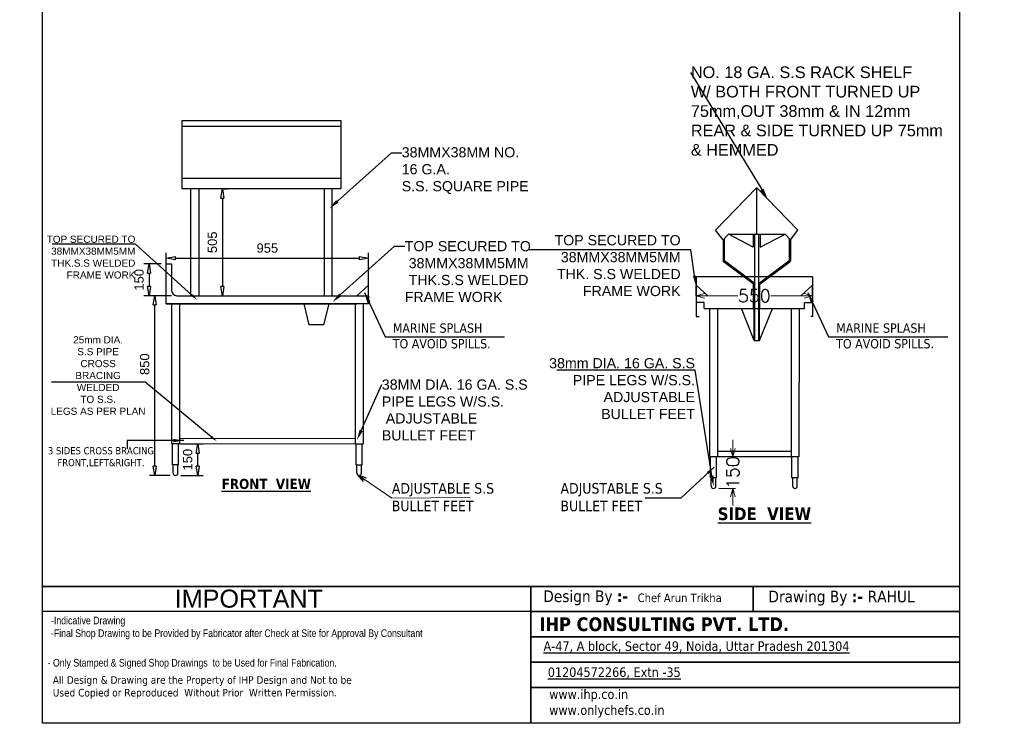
# Model space of a CAD drawing. Header units: millimetres. Extents: x 19005 to 129500, y -3989 to 12792.
# Tile 9 of 20: x 60222 to 64875, y 233 to 3558. Entities that reach past the tile are written whole.
import ezdxf
from ezdxf import colors
from ezdxf.entities.mleader import LeaderData, LeaderLine
from ezdxf.math import Vec2, Vec3

# ---------------------------------------------------------------- set-up
doc = ezdxf.new("R2010")
doc.units = ezdxf.units.MM
doc.styles.add('ro', font='romans.shx')
doc.styles.get("Standard").update_dxf_attribs({"font": 'arial.ttf'})
doc.styles.add('style1', font='txt.shx')
doc.dimstyles.new('DMI (AB)', dxfattribs={"dimtxt": 60, "dimasz": 40, "dimexe": 12, "dimexo": 25, "dimgap": 1, "dimtad": 0, "dimdec": 0, "dimtxsty": 'ro', "dimblk": 'OPEN30', "dimcen": 1, "dimadec": 0, "dimazin": 0, "dimtfac": 1, "dimtdec": 0, "dimtmove": 0, "dimatfit": 3, "dimldrblk": 'OPEN30', "dimfxl": 1, "dimlwd": 15, "dimlwe": 15, "dimarcsym": 0})
doc.dimstyles.new('LBF 50', dxfattribs={"dimscale": 25, "dimtxt": 1.75, "dimasz": 1.75, "dimexe": 1, "dimexo": 1, "dimgap": 1, "dimtad": 1, "dimdec": 0, "dimrnd": 5, "dimzin": 12, "dimdsep": 46, "dimtxsty": 'Standard', "dimblk": 'CLOSEDBLANK', "dimcen": 0, "dimclrd": 256, "dimclre": 256, "dimclrt": 256, "dimadec": 0, "dimazin": 3, "dimtfac": 1, "dimtdec": 0, "dimtofl": 0, "dimtmove": 0, "dimatfit": 3, "dimldrblk": 'CLOSEDBLANK', "dimfxl": 0.18, "dimtolj": 1, "dimtzin": 0, "dimlwd": -1, "dimlwe": -1, "dimarcsym": 0})
doc.dimstyles.get("Standard").update_dxf_attribs({"dimscale": 1.002, "dimtxt": 50.18, "dimasz": 35.18, "dimexe": 0.18, "dimexo": 0.0625, "dimgap": 0.09, "dimtad": 0, "dimtih": 1, "dimtoh": 1, "dimdec": 0, "dimzin": 0, "dimdsep": 46, "dimtxsty": 'Standard', "dimcen": 0.09, "dimclrd": 256, "dimclrt": 7, "dimadec": 0, "dimazin": 0, "dimtfac": 1, "dimtdec": 0, "dimtofl": 0, "dimtmove": 0, "dimatfit": 3, "dimfxl": 1, "dimtfillclr": 256, "dimtolj": 1, "dimtzin": 0, "dimarcsym": 0})

# ---------------------------------------------------------------- blocks, each defined once
blk = doc.blocks.new('_ClosedBlank')
at = {"color": 0, "linetype": 'ByBlock', "lineweight": -2}
for p, q in [((-1, 0.1666666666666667), (0, 0)), ((-1, 0.1666666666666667), (-1, -0.1666666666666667)), ((0, 0), (-1, -0.1666666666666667))]:
    blk.add_line(p, q, dxfattribs=at)
blk = doc.blocks.new('*D76')
at = {"transparency": 16777216}
for p, q in [((61188.32898454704, 2758.031063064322), (61204.73034884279, 2758.031063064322)), ((61179.73034884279, 2714.281063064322), (61179.73034884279, 2297.428569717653)), ((61188.32898454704, 2253.678569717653), (61204.73034884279, 2253.678569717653))]:
    blk.add_line(p, q, dxfattribs=at)
at = {"layer": 'Defpoints', "color": 0, "transparency": 16777216}
for p in [(61163.32898454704, 2758.031063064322), (61163.32898454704, 2253.678569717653), (61179.73034884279, 2253.678569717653)]:
    blk.add_point(p, dxfattribs=at)
at = {"transparency": 16777216, "xscale": 43.75, "yscale": 43.75, "zscale": 43.75}
for p, rotation in [((61179.73034884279, 2758.031063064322), 90), ((61179.73034884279, 2253.678569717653), 270)]:
    blk.add_blockref('_ClosedBlank', p, dxfattribs=dict(at, rotation=rotation))
at = {"transparency": 16777216, "insert": (61132.39278062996, 2505.854816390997), "char_height": 43.75, "attachment_point": 5, "rotation": 90}
blk.add_mtext('\\A1;505', dxfattribs=at)
blk = doc.blocks.new('_Open30')
at = {"color": 0, "linetype": 'ByBlock', "lineweight": -2}
for p, q in [((-1, 0.26794919), (0, 0)), ((0, 0), (-1, -0.26794919)), ((0, 0), (-1, 0))]:
    blk.add_line(p, q, dxfattribs=at)
blk = doc.blocks.new('*D79')
at = {"transparency": 16777216}
for p, q in [((60939.57527204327, 2253.67920887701), (60835.20536236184, 2253.67920887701)), ((60860.20536236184, 1447.654244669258), (60860.20536236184, 2209.92920887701)), ((60933.49865554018, 1403.904244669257), (60835.20536236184, 1403.904244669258))]:
    blk.add_line(p, q, dxfattribs=at)
at = {"layer": 'Defpoints', "color": 0, "transparency": 16777216}
for p in [(60860.20536236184, 2253.67920887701), (60964.57527204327, 2253.67920887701), (60958.49865554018, 1403.904244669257)]:
    blk.add_point(p, dxfattribs=at)
at = {"transparency": 16777216, "xscale": 43.75, "yscale": 43.75, "zscale": 43.75}
for p, rotation in [((60860.20536236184, 2253.67920887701), 90), ((60860.20536236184, 1403.904244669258), 270)]:
    blk.add_blockref('_ClosedBlank', p, dxfattribs=dict(at, rotation=rotation))
at = {"transparency": 16777216, "insert": (60812.86779414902, 1929.972088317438), "char_height": 43.75, "attachment_point": 5, "rotation": 90}
blk.add_mtext('\\A1;850', dxfattribs=at)
blk = doc.blocks.new('*D80')
at = {"color": 0, "lineweight": 15, "transparency": 16777216}
for p, q in [((63591.92578906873, 1532.302025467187), (63591.92578906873, 1572.302025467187)), ((63525.87947207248, 1492.302025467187), (63603.92578906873, 1492.302025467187)), ((63591.92578906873, 1492.302025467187), (63591.92578906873, 1491.272005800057)), ((63525.87947207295, 1342.527700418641), (63603.92578906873, 1342.527700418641)), ((63591.92578906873, 1342.527700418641), (63591.92578906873, 1343.557720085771)), ((63591.92578906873, 1302.527700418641), (63591.92578906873, 1262.527700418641))]:
    blk.add_line(p, q, dxfattribs=at)
at = {"layer": 'Defpoints', "color": 0, "transparency": 16777216}
for p in [(63500.87947207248, 1492.302025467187), (63591.92578906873, 1492.302025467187), (63500.87947207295, 1342.527700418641)]:
    blk.add_point(p, dxfattribs=at)
at = {"color": 0, "lineweight": 15, "transparency": 16777216, "xscale": 40, "yscale": 40, "zscale": 40}
for p, rotation in [((63591.92578906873, 1492.302025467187), 270), ((63591.92578906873, 1342.527700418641), 90)]:
    blk.add_blockref('_Open30', p, dxfattribs=dict(at, rotation=rotation))
at = {"color": 0, "transparency": 16777216, "insert": (63591.92578906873, 1417.414862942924), "char_height": 60, "attachment_point": 5, "rotation": 90, "style": 'ro'}
blk.add_mtext('150', dxfattribs=at)
blk = doc.blocks.new('*D81')
at = {"transparency": 16777216}
for p, q in [((60983.61490739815, 1553.678569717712), (61088.29940379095, 1553.678569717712)), ((61063.29940379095, 1447.654866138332), (61063.29940379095, 1509.928569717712)), ((60983.61490739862, 1403.904866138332), (61088.29940379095, 1403.904866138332))]:
    blk.add_line(p, q, dxfattribs=at)
at = {"layer": 'Defpoints', "color": 0, "transparency": 16777216}
for p in [(60958.61490739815, 1553.678569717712), (61063.29940379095, 1553.678569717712), (60958.61490739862, 1403.904866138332)]:
    blk.add_point(p, dxfattribs=at)
at = {"transparency": 16777216, "xscale": 43.75, "yscale": 43.75, "zscale": 43.75}
for p, rotation in [((61063.29940379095, 1553.678569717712), 90), ((61063.29940379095, 1403.904866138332), 270)]:
    blk.add_blockref('_ClosedBlank', p, dxfattribs=dict(at, rotation=rotation))
at = {"transparency": 16777216, "insert": (61015.96183557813, 1478.791717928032), "char_height": 43.75, "attachment_point": 5, "rotation": 90}
blk.add_mtext('\\A1;150', dxfattribs=at)
blk = doc.blocks.new('*D155')
at = {"color": 0, "lineweight": 15, "transparency": 16777216}
for p, q in [((63418.51076451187, 2246.729845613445), (63418.51076451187, 2264.58091194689)), ((63458.51076451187, 2252.58091194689), (63615.36790736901, 2252.58091194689)), ((63928.51076451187, 2252.58091194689), (63771.65362165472, 2252.58091194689)), ((63968.51076451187, 2246.729845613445), (63968.51076451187, 2264.58091194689))]:
    blk.add_line(p, q, dxfattribs=at)
at = {"layer": 'Defpoints', "color": 0, "transparency": 16777216}
for p in [(63968.51076451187, 2252.58091194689), (63418.51076451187, 2221.729845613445), (63968.51076451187, 2221.729845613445)]:
    blk.add_point(p, dxfattribs=at)
at = {"color": 0, "lineweight": 15, "transparency": 16777216, "xscale": 40, "yscale": 40, "zscale": 40, "rotation": 180}
blk.add_blockref('_Open30', (63418.51076451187, 2252.58091194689), dxfattribs=at)
at = {"color": 0, "lineweight": 15, "transparency": 16777216, "xscale": 40, "yscale": 40, "zscale": 40}
blk.add_blockref('_Open30', (63968.51076451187, 2252.58091194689), dxfattribs=at)
at = {"color": 0, "transparency": 16777216, "insert": (63693.51076451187, 2252.58091194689), "char_height": 60, "attachment_point": 5, "style": 'ro'}
blk.add_mtext('550', dxfattribs=at)
blk = doc.blocks.new('*D156')
at = {"transparency": 16777216}
for p, q in [((60889.75403881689, 2403.678569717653), (60808.37163111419, 2403.678569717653)), ((60833.37163111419, 2359.928569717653), (60833.37163111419, 2297.42920887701)), ((60889.75403881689, 2253.67920887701), (60808.37163111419, 2253.67920887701))]:
    blk.add_line(p, q, dxfattribs=at)
at = {"layer": 'Defpoints', "color": 0, "transparency": 16777216}
for p in [(60914.75403881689, 2403.678569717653), (60833.37163111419, 2253.67920887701), (60914.75403881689, 2253.67920887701)]:
    blk.add_point(p, dxfattribs=at)
at = {"transparency": 16777216, "xscale": 43.75, "yscale": 43.75, "zscale": 43.75}
for p, rotation in [((60833.37163111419, 2403.678569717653), 90), ((60833.37163111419, 2253.67920887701), 270)]:
    blk.add_blockref('_ClosedBlank', p, dxfattribs=dict(at, rotation=rotation))
at = {"transparency": 16777216, "insert": (60786.03406290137, 2328.678889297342), "char_height": 43.75, "attachment_point": 5, "rotation": 90}
blk.add_mtext('\\A1;150', dxfattribs=at)
blk = doc.blocks.new('*D204')
at = {"transparency": 16777216}
for p, q in [((60914.75403881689, 2240.678569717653), (60914.75403881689, 2455.981051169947)), ((60958.50403881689, 2430.981051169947), (61826.00403881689, 2430.981051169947)), ((61869.75403881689, 2240.678569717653), (61869.75403881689, 2455.981051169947))]:
    blk.add_line(p, q, dxfattribs=at)
at = {"layer": 'Defpoints', "color": 0, "transparency": 16777216}
for p in [(61869.75403881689, 2430.981051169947), (60914.75403881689, 2215.678569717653), (61869.75403881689, 2215.678569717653)]:
    blk.add_point(p, dxfattribs=at)
at = {"transparency": 16777216, "xscale": 43.75, "yscale": 43.75, "zscale": 43.75, "rotation": 180}
blk.add_blockref('_ClosedBlank', (60914.75403881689, 2430.981051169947), dxfattribs=at)
at = {"transparency": 16777216, "xscale": 43.75, "yscale": 43.75, "zscale": 43.75}
blk.add_blockref('_ClosedBlank', (61869.75403881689, 2430.981051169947), dxfattribs=at)
at = {"transparency": 16777216, "insert": (61392.25403881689, 2478.318619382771), "char_height": 43.75, "attachment_point": 5}
blk.add_mtext('\\A1;955', dxfattribs=at)

msp = doc.modelspace()

# ---------------------------------------------------------------- linework, layer by layer
at = {"linetype": 'ByBlock'}
for p, q in [((63510.26557024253, 2563.810161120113), (63702.46747311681, 2762.398846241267)), ((63704.9119788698, 2544.559712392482), (63704.9119788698, 2764.863809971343)), ((63899.55838750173, 2563.810161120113), (63707.40072625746, 2762.363761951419)), ((63546.02831730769, 2517.904200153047), (63510.26557024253, 2563.810161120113)), ((63863.79564043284, 2517.904200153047), (63899.55838750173, 2563.810161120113)), ((63570.83259430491, 2544.559712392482), (63546.02831730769, 2517.904200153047)), ((63546.02831730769, 2517.904200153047), (63546.02831730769, 2417.601243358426)), ((63551.52831730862, 2523.814685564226), (63551.52831730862, 2420.481336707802)), ((63687.96208079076, 2483.371828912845), (63570.83259430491, 2544.559712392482)), ((63570.83259430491, 2544.559712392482), (63838.99136343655, 2544.559712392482)), ((63687.96208079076, 2544.559712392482), (63687.96208079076, 2483.371828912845)), ((63695.4993347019, 2192.302025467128), (63695.4993347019, 2544.559712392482)), ((63714.32462304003, 2192.302025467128), (63714.32462304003, 2544.559712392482)), ((63721.86187694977, 2544.559712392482), (63721.86187694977, 2483.371828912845)), ((63721.86187694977, 2483.371828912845), (63838.99136343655, 2544.559712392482)), ((63838.99136343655, 2544.559712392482), (63863.79564043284, 2517.904200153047)), ((63858.29564043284, 2523.814685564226), (63858.29564043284, 2420.481336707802)), ((63863.79564043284, 2517.904200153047), (63863.79564043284, 2417.601243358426)), ((60939.75403881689, 2403.678569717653), (60939.75403881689, 2278.678569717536)), ((63688.53748974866, 2309.272285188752), (63546.99305876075, 2415.463484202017)), ((63691.68824440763, 2313.791582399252), (63552.50016265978, 2418.207758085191)), ((63718.13571333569, 2313.791582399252), (63857.32379507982, 2418.207758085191)), ((63721.28646799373, 2309.272285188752), (63862.83089897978, 2415.463484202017)), ((63418.51076451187, 2342.363306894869), (63418.51076451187, 2154.85689772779)), ((63968.51076451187, 2342.363306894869), (63418.51076451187, 2342.363306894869)), ((63968.51076451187, 2342.363306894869), (63968.51076451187, 2154.85689772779)), ((63689.99872188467, 2192.302025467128), (63689.99872188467, 2306.563754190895)), ((63693.29922992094, 2310.361574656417), (63693.29922992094, 2192.302025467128)), ((63716.52472781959, 2310.361574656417), (63716.52472781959, 2192.302025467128)), ((63719.82523585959, 2192.302025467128), (63719.82523585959, 2306.563754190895)), ((60914.75403881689, 2215.678569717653), (60914.75403881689, 2253.678569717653)), ((60964.75396252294, 2253.678569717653), (61814.75403881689, 2253.678569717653)), ((60964.75403881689, 2253.678569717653), (61869.75403881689, 2253.678569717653)), ((61869.75403881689, 2253.678569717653), (61869.75403881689, 2215.678569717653)), ((60914.75403881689, 2215.678569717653), (61814.75403881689, 2215.678569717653)), ((61869.75403881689, 2215.678569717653), (60914.75403881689, 2215.678569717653)), ((60939.75403881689, 2215.678569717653), (60939.75403881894, 1553.678569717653)), ((60977.75403881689, 2215.678569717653), (60976.95935114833, 1553.678569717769)), ((61564.00177347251, 2215.678569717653), (61589.00177347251, 2115.678569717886)), ((61683.00321079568, 2215.678569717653), (61658.00321079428, 2115.678569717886)), ((61806.75403881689, 2215.678569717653), (61807.54872648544, 1553.678569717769)), ((61844.75403881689, 2215.678569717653), (61844.75403881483, 1553.678569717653)), ((63457.13485534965, 2221.729845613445), (63418.51076451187, 2221.729845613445)), ((63457.13485534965, 2192.302025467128), (63457.13485534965, 2221.729845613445)), ((63457.13485534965, 2192.302025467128), (63929.88667367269, 2192.302025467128)), ((63482.13485534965, 2192.302025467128), (63482.13485535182, 1492.302025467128)), ((63520.13485534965, 2192.302025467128), (63519.29455116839, 1492.302025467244)), ((63693.51076451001, 2042.302025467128), (63633.10926991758, 2192.302025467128)), ((63693.51076451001, 2042.302025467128), (63693.51076451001, 2192.302025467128)), ((63696.64115730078, 2042.302025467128), (63696.64115730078, 2192.302025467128)), ((63715.46644563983, 2042.302025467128), (63715.46644563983, 2192.302025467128)), ((63718.59683842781, 2042.302025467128), (63718.59683842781, 2192.302025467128)), ((63718.59683842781, 2042.302025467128), (63778.99833302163, 2192.302025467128)), ((63866.88667367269, 2192.302025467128), (63866.88667367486, 1492.302025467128)), ((63904.88667367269, 2192.302025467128), (63904.04636949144, 1492.302025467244)), ((63929.88667367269, 2192.302025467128), (63929.88667367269, 2221.729845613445)), ((63929.88667367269, 2221.729845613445), (63968.51076451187, 2221.729845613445)), ((63418.51076451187, 2154.85689772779), (63433.0237293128, 2154.85689772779)), ((63968.31714934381, 2154.85689772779), (63961.06066694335, 2154.85689772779)), ((61658.00321079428, 2115.678569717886), (61589.00177347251, 2115.678569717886)), ((63693.51076451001, 2042.302025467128), (63718.59683842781, 2042.302025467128)), ((60977.09163577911, 1553.678569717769), (60939.75403881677, 1553.678569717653)), ((60943.44584044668, 1453.737578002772), (60943.44584044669, 1553.678569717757)), ((60972.95917378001, 1453.737578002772), (60972.95917378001, 1553.678569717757)), ((61807.41644185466, 1553.678569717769), (61844.754038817, 1553.678569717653)), ((61811.54890385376, 1453.737578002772), (61811.54890385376, 1553.678569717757)), ((61841.06223718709, 1453.737578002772), (61841.06223718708, 1553.678569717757)), ((63519.47245231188, 1492.302025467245), (63482.13485534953, 1492.302025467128)), ((63485.82665697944, 1392.361033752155), (63485.82665697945, 1492.30202546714)), ((63515.33999031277, 1392.361033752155), (63515.33999031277, 1492.30202546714)), ((63866.88667367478, 1517.257380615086), (63519.27508075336, 1517.257380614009)), ((63866.88667367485, 1492.733128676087), (63519.30770238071, 1492.257401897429)), ((63904.22427063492, 1492.302025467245), (63866.88667367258, 1492.302025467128)), ((63870.57847530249, 1392.361033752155), (63870.57847530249, 1492.30202546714)), ((63900.09180863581, 1392.361033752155), (63900.09180863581, 1492.30202546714)), ((60972.95917378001, 1453.737578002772), (60943.44584044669, 1453.737578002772)), ((60947.62532220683, 1414.77751529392), (60947.62532220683, 1453.737578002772)), ((60969.37198887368, 1414.777578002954), (60969.37198887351, 1453.737578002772)), ((61811.54890385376, 1453.737578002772), (61841.06223718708, 1453.737578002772)), ((61815.13608876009, 1414.777578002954), (61815.13608876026, 1453.737578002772)), ((61836.88275542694, 1414.77751529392), (61836.88275542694, 1453.737578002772)), ((63515.33999031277, 1392.361033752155), (63485.82665697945, 1392.361033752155)), ((63490.0061387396, 1353.400971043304), (63490.0061387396, 1392.361033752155)), ((63511.75280540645, 1353.401033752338), (63511.75280540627, 1392.361033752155)), ((63900.09180863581, 1392.361033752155), (63870.57847530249, 1392.361033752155)), ((63874.75795706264, 1353.400971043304), (63874.75795706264, 1392.361033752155)), ((63896.50462372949, 1353.401033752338), (63896.50462372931, 1392.361033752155)), ((64662.45906692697, 879.9369205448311), (60329.38051917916, 879.9369205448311)), ((62713.85454866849, 879.9369205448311), (64662.45906692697, 879.9369205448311)), ((61639.975622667, 760.6377705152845), (60329.38119231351, 760.6377705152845))]:
    msp.add_line(p, q, dxfattribs=at)
for p, q in [((60914.75403881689, 2253.678569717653), (60914.75403881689, 2403.678569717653)), ((60914.75403881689, 2403.678569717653), (60939.75403881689, 2403.678569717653)), ((61869.75403881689, 2303.678569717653), (61814.75403881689, 2253.678569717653)), ((61869.75403881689, 2253.678569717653), (61869.75403881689, 2303.678569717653)), ((63418.67758168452, 2252.58091194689), (63418.67758168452, 2302.58091194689)), ((63418.67758168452, 2302.58091194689), (63473.67758168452, 2252.58091194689)), ((63968.31714934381, 2302.58091194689), (63913.31714934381, 2252.58091194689)), ((63968.31714934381, 2252.58091194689), (63968.31714934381, 2302.58091194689)), ((63457.13485534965, 2192.302025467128), (63482.13485534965, 2192.302025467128)), ((63904.88667367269, 2192.302025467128), (63904.88667367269, 2141.094945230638)), ((60977.06162493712, 1578.67855170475), (61807.51751892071, 1579.675459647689)), ((60977.09163577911, 1553.678569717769), (61807.5475297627, 1554.675477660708))]:
    msp.add_line(p, q)
at = {"linetype": 'ByBlock', "lineweight": -2}
msp.add_line((60813.29249426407, 1846.149101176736), (60813.03929557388, 1846.149101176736), dxfattribs=at)
at = {"color": 5, "linetype": 'ByBlock'}
msp.add_line((62637.44671833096, 879.9369205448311), (62637.44671833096, 232.9551384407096), dxfattribs=at)
at = {"linetype": 'ByBlock'}
for points in [[(60329.3791729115, 5314.700367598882), (64662.45906692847, 5314.700367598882), (64662.45906692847, 232.9571018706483), (60329.3791729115, 232.9571018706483)], [(60329.37984604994, 5314.701137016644), (64662.45906692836, 5314.701137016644), (64662.45906692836, 232.9561986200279), (60329.37984604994, 232.9561986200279)], [(60329.37984604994, 5314.701137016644), (64662.45906692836, 5314.701137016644), (64662.45906692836, 232.9561986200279), (60329.37984604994, 232.9561986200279)], [(60329.37984604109, 5314.701137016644), (64662.45906691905, 5314.701137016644), (64662.45906691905, 232.9561986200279), (60329.37984604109, 232.9561986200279)], [(60329.37984604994, 5314.701137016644), (64662.45906692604, 5314.701137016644), (64662.45906692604, 232.9561986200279), (60329.37984604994, 232.9561986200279)], [(60329.37984604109, 5314.701137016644), (64662.45906691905, 5314.701137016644), (64662.45906691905, 232.9561986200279), (60329.37984604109, 232.9561986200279)], [(60329.38119231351, 879.9369205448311), (64662.45906692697, 879.9369205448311), (64662.45906692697, 760.6377705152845), (60329.38119231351, 760.6377705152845)], [(62637.44671833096, 879.9369205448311), (63688.15680779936, 879.9369205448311), (63688.15680779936, 760.6377705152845), (62637.44671833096, 760.6377705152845)], [(62637.44671833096, 879.9369205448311), (64662.45906692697, 879.9369205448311), (64662.45906692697, 760.6377705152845), (62637.44671833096, 760.6377705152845)], [(63688.15680779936, 879.9369205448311), (64662.45906692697, 879.9369205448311), (64662.45906692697, 760.6377705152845), (63688.15680779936, 760.6377705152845)], [(62637.44671833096, 760.6377705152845), (64662.45906692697, 760.6377705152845), (64662.45906692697, 641.3386204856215), (62637.44671833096, 641.3386204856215)], [(62637.44671833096, 641.3386204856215), (64662.45906692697, 641.3386204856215), (64662.45906692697, 522.0394704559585), (62637.44671833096, 522.0394704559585)], [(62637.44671833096, 522.0394704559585), (64662.45906692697, 522.0394704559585), (64662.45906692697, 402.7403204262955), (62637.44671833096, 402.7403204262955)], [(62637.44671833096, 402.7403204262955), (64662.45906692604, 402.7403204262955), (64662.45906692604, 232.9571018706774), (62637.44671833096, 232.9571018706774)]]:
    msp.add_lwpolyline(points, close=True, dxfattribs=at)
for points in [[(61739.75403881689, 3081.968110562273), (61739.75403881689, 2758.031063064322), (60989.75403881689, 2758.031063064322), (60989.75403881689, 3081.968110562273)], [(60989.75403881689, 3081.968110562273), (61739.75403881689, 3081.968110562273)], [(60989.75403881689, 3054.200162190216), (61739.75403881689, 3054.200162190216)], [(61739.75403881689, 2808.031063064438), (60989.75403881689, 2808.031063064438)], [(61030.69917042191, 2253.678569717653), (61030.69917042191, 2758.031063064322)], [(61068.69917042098, 2758.031063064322), (61068.69917042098, 2253.678569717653)], [(61660.80890721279, 2758.031063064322), (61660.80890721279, 2253.678569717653)], [(61698.80890721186, 2253.678569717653), (61698.80890721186, 2758.031063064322)]]:
    msp.add_lwpolyline(points, dxfattribs=at)
at = {"linetype": 'ByBlock', "lineweight": -2}
for points in [[(60372.0717555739, 1846.149101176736), (60813.03929557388, 1846.149101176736)], [(61127.04470021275, 1587.069931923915), (60813.29249426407, 1846.149101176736)]]:
    msp.add_lwpolyline(points, dxfattribs=at)
at = {"linetype": 'ByBlock'}
for centre, radius, start, end in [((63554.93071536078, 2420.591200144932), 3.404171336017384, 175.8613004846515, 224.4393108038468), ((63854.89324237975, 2420.591200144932), 3.404171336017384, 315.5606891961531, 4.138699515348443), ((63549.42361146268, 2417.846926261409), 3.404171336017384, 175.8613004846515, 224.4393108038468), ((63860.40034627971, 2417.846926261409), 3.404171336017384, 315.5606891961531, 4.138699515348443), ((63685.90350321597, 2306.129911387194), 4.100292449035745, 357.1493701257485, 53.53825165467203), ((63689.20401125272, 2310.529530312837), 4.100292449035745, 357.1493701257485, 53.53825165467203), ((63720.61994648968, 2310.529530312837), 4.100292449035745, 126.461748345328, 182.8506298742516), ((63723.92045452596, 2306.129911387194), 4.100292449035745, 126.461748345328, 182.8506298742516), ((60964.75403881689, 2278.678569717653), 25, 180, 270), ((60958.49865554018, 1414.777578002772), 10.87333333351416, 180.0003304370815, 0), ((61826.00942209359, 1414.777578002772), 10.87333333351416, 180, 359.9996695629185), ((63500.87947207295, 1353.401033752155), 10.87333333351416, 180.0003304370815, 0), ((63885.63129039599, 1353.401033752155), 10.87333333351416, 180.0003304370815, 0)]:
    msp.add_arc(centre, radius, start, end, dxfattribs=at)
for points in [[(60914.93439881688, 3343.86653237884), (60914.93439881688, 3343.80641237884), (60914.75403881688, 3343.83647237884)], [(61869.57367881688, 3343.86653237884), (61869.57367881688, 3343.80641237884), (61869.75403881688, 3343.83647237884)]]:
    msp.add_solid(points)
msp.add_solid([(61130.77659391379, 1591.589360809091), (61154.1612735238, 1564.678569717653), (61123.31280651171, 1582.55050303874)], dxfattribs=at)

# ---------------------------------------------------------------- texts
at = {"linetype": 'ByBlock', "attachment_point": 1, "style": 'style1'}
for s, insert, char_height, width in [('{\\fTahoma|b0|i0|c0|p34;\\H1.25x;                   TOP 16 GAUGE \\P\\pi404.26;304 GRADE S.S \\H0.8x;^I}', (51096.812511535, 3551.616177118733), 40, 1448.518094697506), ('{\\fTahoma|b0|i0|c0|p34;\\H1.25x;                   TOP 16 GAUGE \\P\\pi404.26;304 GRADE S.S \\H0.8x;^I}', (46189.37289919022, 3445.568092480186), 40, 1448.518094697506), ('{\\fTahoma|b0|i0|c0|p34;\\H1.25x;                   TOP 16 GAUGE \\P\\pi404.26;304 GRADE S.S \\H0.8x;^I}', (55894.22533784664, 3050.977278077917), 40, 1448.518094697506), ('{\\fTahoma|b0|i0|c0|p34;MARINE SPLASH \\PTO AVOID SPILLS.}', (61985.19068321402, 2122.743396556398), 44.26335491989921, 2081.885243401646), ('{\\fTahoma|b0|i0|c0|p34;MARINE SPLASH \\PTO AVOID SPILLS.}', (64080.440853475, 2122.743396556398), 44.26335491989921, 2081.885243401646), ('{\\fTahoma|b1|i0|c0|p34;\\LFRONT  VIEW}', (61176.38105349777, 1388.212444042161), 48, 588.0884133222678), ('{\\fTahoma|b0|i0|c0|p34;ADJUSTABLE S.S\\PBULLET FEET }', (61980.55232166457, 1368.435720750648), 50, 619.9712500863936), ('{\\fTahoma|b0|i0|c0|p34;ADJUSTABLE S.S\\PBULLET FEET }', (62777.58989894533, 1368.435720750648), 50, 619.9712500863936), ('{\\fTahoma|b1|i0|c0|p34;\\LSIDE  VIEW}', (63520.49938339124, 1253.020796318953), 60, 858.0999257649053), ('{\\fTahoma|b0|i0|c0|p34;Design By \\fTahoma|b1|i0|c0|p34;:-  \\fTahoma|b0|i0|c0|p34;\\H0.72727x;Chef Arun Trikha\\fTahoma|b1|i0|c0|p34;\\H1.375x; }', (62696.07465214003, 860.9632031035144), 55, 1687.990696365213), ('{\\fTahoma|b0|i0|c0|p34;Drawing By \\fTahoma|b1|i0|c0|p34;:- \\fTahoma|b0|i0|c0|p34;\\C7;RAHUL}', (63759.90952006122, 859.7843000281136), 55, 1687.990696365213), ('{\\fTechnic|b0|i0|c2|p2;-Indicative Drawing\\P-Final Shop Drawing to be Provided by Fabricator after Check at Site for Approval By Consultant}', (60369.95038075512, 736.8223154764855), 36, 1767.082790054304), ('{\\fTahoma|b0|i0|c0|p34;\\H1.44x;All Design & Drawing are the Property of IHP Design and Not to be Used Copied or Reproduced  Without Prior  Written Permission\\fTahoma|b1|i0|c0|p34;\\H0.69444x;. }', (60378.37652904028, 455.6510869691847), 25, 1481.326179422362)]:
    msp.add_mtext(s, dxfattribs=dict(at, insert=insert, char_height=char_height, width=width))
at = {"linetype": 'ByBlock', "char_height": 33.7598253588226, "attachment_point": 2}
for s, insert in [('25mm DIA. \\PS.S PIPE\\PCROSS \\PBRACING \\PWELDED\\PTO S.S. \\PLEGS AS PER PLAN', (60592.52387573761, 2062.171983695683)), ('{\\fTahoma|b0|i0|c0|p34; 3 SIDES CROSS BRACING\\P FRONT,LEFT&RIGHT.}', (60599.52646737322, 1537.963463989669))]:
    msp.add_mtext(s, dxfattribs=dict(at, insert=insert))
at = {"linetype": 'ByBlock', "attachment_point": 1}
for s, insert, char_height, width in [('IMPORTANT', (60954.55350364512, 864.6629321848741), 85.16603982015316, 1210.304843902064), ('{\\fTechnic|b0|i0|c2|p2;- Only Stamped & Signed Shop Drawings  to be Used for Final Fabrication.}', (60354.01254105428, 537.1706928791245), 36, 1988.238406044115)]:
    msp.add_mtext(s, dxfattribs=dict(at, insert=insert, char_height=char_height, width=width))
at = {"color": 5, "linetype": 'ByBlock', "attachment_point": 1, "style": 'style1'}
for s, insert, char_height, width in [('{\\fTahoma|b1|i0|c0|p34;\\C256;IHP CONSULTING PVT. LTD.}', (62677.8389708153, 733.5856020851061), 65, 2814.621143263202), ('{\\fTahoma|b0|i0|c0|p34;\\L\\C256;A-47, A block, Sector 49, Noida, Uttar Pradesh 201304}', (62697.46950400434, 620.1596207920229), 45, 1687.990696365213), ('{\\fTahoma|b0|i0|c0|p34;\\L\\C256;01204572266, Extn -35}', (62717.48630824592, 497.1537719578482), 45, 1687.990696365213), ('{\\fTahoma|b0|i0|c0|p34;\\C256;www.ihp.co.in \\L\\P\\lwww.onlychefs.co.in}', (62724.2684889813, 392.9161310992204), 45, 1687.990696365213)]:
    msp.add_mtext(s, dxfattribs=dict(at, insert=insert, char_height=char_height, width=width))

# ---------------------------------------------------------------- dimensions: what is measured, and where the dimension line sits
for base, p1, p2, dimstyle, picture, middle in [((61179.73034884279, 2253.678569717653), (61163.32898454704, 2758.031063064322), (61163.32898454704, 2253.678569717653), 'LBF 50', '*D76', (61132.39278062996, 2505.854816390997)), ((60833.37163111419, 2253.67920887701), (60914.75403881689, 2403.678569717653), (60914.75403881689, 2253.67920887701), 'LBF 50', '*D156', (60786.03406290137, 2328.678889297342)), ((61063.29940379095, 1553.678569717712), (60958.61490739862, 1403.904866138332), (60958.61490739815, 1553.678569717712), 'LBF 50', '*D81', (61015.96183557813, 1478.791717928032)), ((63591.92578906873, 1492.302025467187), (63500.87947207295, 1342.527700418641), (63500.87947207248, 1492.302025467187), 'DMI (AB)', '*D80', (63591.92578906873, 1417.414862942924))]:
    dim = msp.add_linear_dim(base=base, p1=p1, p2=p2, angle=90, dimstyle=dimstyle)
    dim.commit()
    dim.dimension.update_dxf_attribs({"geometry": picture, "text_midpoint": middle})
for base, p1, p2, dimstyle, picture, middle in [((61869.75403881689, 2430.981051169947), (60914.75403881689, 2215.678569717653), (61869.75403881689, 2215.678569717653), 'LBF 50', '*D204', (61392.25403881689, 2478.318619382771)), ((63968.51076451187, 2252.58091194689), (63418.51076451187, 2221.729845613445), (63968.51076451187, 2221.729845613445), 'DMI (AB)', '*D155', (63693.51076451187, 2252.58091194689))]:
    dim = msp.add_linear_dim(base=base, p1=p1, p2=p2, dimstyle=dimstyle)
    dim.commit()
    dim.dimension.update_dxf_attribs({"geometry": picture, "text_midpoint": middle})
dim = msp.add_linear_dim(base=(60860.20536236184, 2253.67920887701), p1=(60958.49865554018, 1403.904244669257), p2=(60964.57527204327, 2253.67920887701), angle=90, dimstyle='LBF 50')
dim.commit()
dim.dimension.update_dxf_attribs({"geometry": '*D79', "text_midpoint": (60860.20536236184, 1929.972088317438), "dimtype": 160})

# ---------------------------------------------------------------- leaders
for points in [[(61851.32408513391, 2268.025528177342), (61948.92706560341, 2058.803462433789), (62512.72668273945, 2058.803462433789)], [(63946.57425539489, 2268.025528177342), (64044.17723586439, 2058.803462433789), (64607.97685300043, 2058.803462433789)], [(60997.92615539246, 1569.081404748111), (60730.20624863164, 1569.081404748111), (60730.20624863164, 1529.329734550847)]]:
    msp.add_leader(points, dimstyle='Standard', override={"dimasz": 50, "dimgap": 0.09, "dimtad": 0})
at = {"linetype": 'ByBlock'}
for points, dimstyle, override in [([(63503.02734379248, 1443.234296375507), (63346.52443242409, 1296.882012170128), (63177.33000449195, 1296.882012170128)], 'Standard', {"dimasz": 40}), ([(61820.30285043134, 1406.690543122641), (61980.55232166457, 1297.421266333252), (62351.34967625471, 1299.723643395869)], 'DMI (AB)', {"dimexe": 0, "dimexo": 0, "dimfxl": 0.2, "dimarcsym": 1})]:
    msp.add_leader(points, dimstyle=dimstyle, override=override, dxfattribs=at)
ml = msp.add_multileader_mtext('Standard', dxfattribs=at)
ml.set_content('NO. 18 GA. S.S RACK SHELF \\PW/ BOTH FRONT TURNED UP\\P75mm,OUT 38mm & IN 12mm\\PREAR & SIDE TURNED UP 75mm\\P& HEMMED  ', color=256)
ml.set_leader_properties()
ml.build(insert=Vec2(0, 0))
ml.multileader.update_dxf_attribs({"text_right_attachment_type": 6, "dogleg_length": 0.36, "arrow_head_size": 50})
ctx = ml.context
ctx.base_point, ctx.char_height, ctx.arrow_head_size, ctx.landing_gap_size, ctx.plane_origin = Vec3(63393.60367530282, 3308.82939070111), 55, 50, 0.09, Vec3(63245.50550080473, 2955.603902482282)
ctx.right_attachment = 6
notes = []
notes.append((ctx, [(0, (1, 1, 0), (63393.24367530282, 3308.82939070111), (1, 0), 0.36, [(0, [(63755.87118700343, 2712.279969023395)], 0, [])])]))
ctx.mtext.insert, ctx.mtext.flow_direction = Vec3(63393.69367530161, 3336.967180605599), 5
ml = msp.add_multileader_mtext('Standard', dxfattribs=at)
ml.set_content('38MMX38MM NO.\\P16 G.A. \\PS.S. SQUARE PIPE ', color=256)
ml.set_leader_properties()
ml.build(insert=Vec2(0, 0))
ml.multileader.update_dxf_attribs({"text_right_attachment_type": 6, "dogleg_length": 0.36, "arrow_head_size": 50})
ctx = ml.context
ctx.base_point, ctx.char_height, ctx.arrow_head_size, ctx.landing_gap_size, ctx.plane_origin = Vec3(62027.23095242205, 2929.348109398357), 48, 50, 0.09, Vec3(61685.59736439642, 2665.760074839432)
ctx.right_attachment = 6
notes.append((ctx, [(1, (1, 1, 0), (61978.45546184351, 2929.348109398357), (1, 0), 48.77549057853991, [(0, [(61685.59736439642, 2665.760074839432)], 0, [])])]))
ctx.mtext.insert, ctx.mtext.flow_direction = Vec3(62027.32095242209, 2955.214412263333), 5
ml = msp.add_multileader_mtext('Standard', dxfattribs=at)
ml.set_content('TOP SECURED TO\\P 38MMX38MM5MM\\P THK.S.S WELDED \\PFRAME WORK ', color=256)
ml.set_leader_properties()
ml.build(insert=Vec2(0, 0))
ml.multileader.update_dxf_attribs({"text_right_attachment_type": 6, "dogleg_length": 0.2531986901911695, "arrow_head_size": 35.16648474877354})
ctx = ml.context
ctx.base_point, ctx.char_height, ctx.arrow_head_size, ctx.landing_gap_size, ctx.plane_origin = Vec3(60352.61650588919, 2520.00646858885), 33.7598253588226, 35.16648474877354, 0.06329967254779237, Vec3(61061.94122967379, 2233.074412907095)
ctx.right_attachment, ctx.text_align_type = 6, 2
notes.append((ctx, [(1, (1, 1, 0), (60769.02973157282, 2496.662447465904), (-1, 0), 0.2531986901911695, [(0, [(61061.94122967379, 2233.074412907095)], 0, [])])]))
ctx.mtext.insert, ctx.mtext.alignment, ctx.mtext.flow_direction = Vec3(60768.7132332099, 2537.174237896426), 3, 5
ml = msp.add_multileader_mtext('Standard', dxfattribs=at)
ml.set_content('{\\H0.8x;TOP SECURED TO\\P 38MMX38MM5MM \\PTHK. S.S WELDED \\PFRAME WORK} ', color=256)
ml.set_leader_properties()
ml.build(insert=Vec2(0, 0))
ml.multileader.update_dxf_attribs({"text_right_attachment_type": 6, "dogleg_length": 0.36, "arrow_head_size": 50})
ctx = ml.context
ctx.base_point, ctx.char_height, ctx.arrow_head_size, ctx.landing_gap_size, ctx.plane_origin = Vec3(62753.77200094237, 2509.421885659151), 60, 50, 0.09, Vec3(63401.38015695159, 2189.393028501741)
ctx.right_attachment, ctx.text_align_type = 6, 2
notes.append((ctx, [(1, (1, 1, 0), (63394.24727323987, 2470.231162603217), (-1, 0), 48.77549057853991, [(0, [(63418.51076451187, 2297.620832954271)], 0, [])])]))
ctx.mtext.insert, ctx.mtext.alignment, ctx.mtext.flow_direction = Vec3(63345.3817826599, 2539.831162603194), 3, 5
ml = msp.add_multileader_mtext('Standard', dxfattribs=at)
ml.set_content('TOP SECURED TO\\P 38MMX38MM5MM\\P THK.S.S WELDED \\PFRAME WORK ', color=256)
ml.set_leader_properties()
ml.build(insert=Vec2(0, 0))
ml.multileader.update_dxf_attribs({"text_right_attachment_type": 6, "dogleg_length": 0.36, "arrow_head_size": 50})
ctx = ml.context
ctx.base_point, ctx.char_height, ctx.arrow_head_size, ctx.landing_gap_size, ctx.plane_origin = Vec3(62041.49328134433, 2487.266604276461), 48, 50, 0.09, Vec3(61699.85969331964, 2223.678569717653)
ctx.right_attachment = 6
notes.append((ctx, [(1, (1, 1, 0), (61992.71779076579, 2487.266604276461), (1, 0), 48.77549057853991, [(0, [(61699.85969331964, 2223.678569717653)], 0, [])])]))
ctx.mtext.insert, ctx.mtext.flow_direction = Vec3(62041.58328134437, 2511.675881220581), 5
ml = msp.add_multileader_mtext('Standard', dxfattribs=at)
ml.set_content('38mm DIA. 16 GA. S.S\\PPIPE LEGS W/S.S. \\PADJUSTABLE\\PBULLET FEET ', color=256)
ml.set_leader_properties()
ml.build(insert=Vec2(0, 0))
ml.multileader.update_dxf_attribs({"text_right_attachment_type": 6, "dogleg_length": 0.36, "arrow_head_size": 50})
ctx = ml.context
ctx.base_point, ctx.char_height, ctx.arrow_head_size, ctx.landing_gap_size, ctx.plane_origin = Vec3(62730.06806609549, 1934.284430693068), 48, 50, 0.09, Vec3(63440.40903060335, 1687.399813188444)
ctx.right_attachment, ctx.text_align_type = 6, 2
notes.append((ctx, [(1, (1, 1, 0), (63413.70765681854, 1901.093707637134), (-1, 0), 0.36, [(0, [(63500.87947207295, 1353.401033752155)], 0, [])])]))
ctx.mtext.insert, ctx.mtext.alignment, ctx.mtext.flow_direction = Vec3(63413.25765681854, 1958.693707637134), 3, 5
ml = msp.add_multileader_mtext('Standard', dxfattribs=at)
ml.set_content('38MM DIA. 16 GA. S.S\\PPIPE LEGS W/S.S.\\P ADJUSTABLE\\PBULLET FEET ', color=256)
ml.set_leader_properties()
ml.build(insert=Vec2(0, 0))
ml.multileader.update_dxf_attribs({"text_right_attachment_type": 6, "dogleg_length": 0.36, "arrow_head_size": 50})
ctx = ml.context
ctx.base_point, ctx.char_height, ctx.arrow_head_size, ctx.landing_gap_size, ctx.plane_origin = Vec3(61933.20152407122, 1833.235271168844), 48, 50, 0.09, Vec3(61727.88359218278, 1679.639177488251)
ctx.right_attachment = 6
notes.append((ctx, [(1, (1, 1, 0), (61932.75152407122, 1833.235271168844), (1, 0), 0.4499999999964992, [(0, [(61815.00251103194, 1570.754374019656)], 0, [])])]))
ctx.mtext.insert, ctx.mtext.flow_direction = Vec3(61933.29152407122, 1857.644548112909), 5
for ctx, leaders in notes:
    for number, flags, end, landing, length, lines in leaders:
        leader = LeaderData()
        leader.index, (leader.has_last_leader_line, leader.has_dogleg_vector, leader.attachment_direction) = number, flags
        leader.last_leader_point, leader.dogleg_vector, leader.dogleg_length = Vec3(end), Vec3(landing), length
        for number, points, colour, breaks in lines:
            line = LeaderLine()
            line.index, line.vertices, line.color, line.breaks = number, Vec3.list(points), colors.encode_raw_color(colour), breaks
            leader.lines.append(line)
        ctx.leaders.append(leader)

doc.saveas('drawing.dxf')
